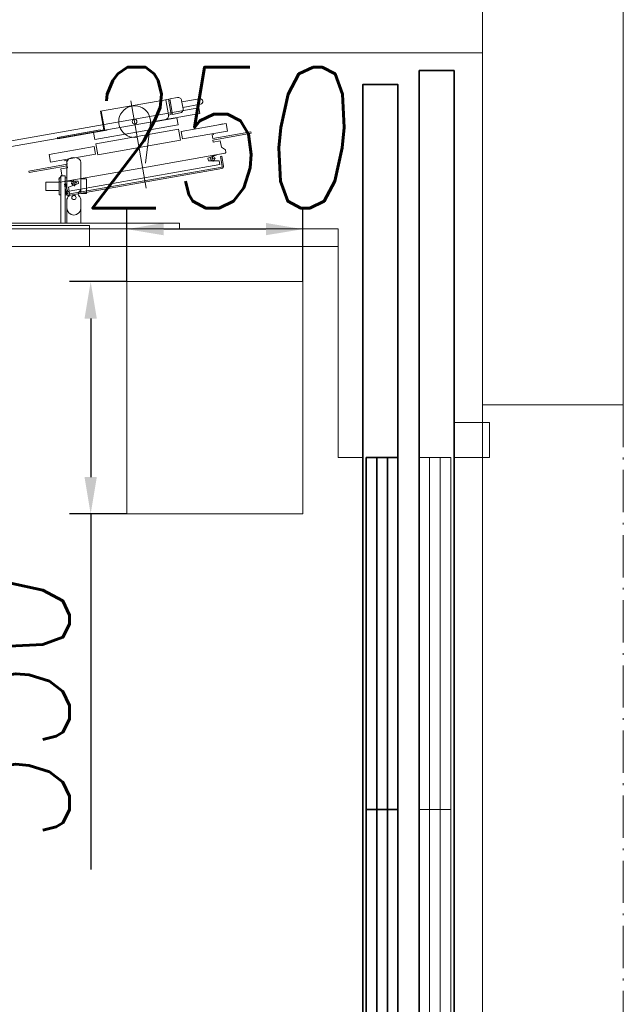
# Model space of a CAD drawing. Header units: millimetres. Extents: x 213386 to 459888, y 74252 to 208052.
# Tile 42 of 256: x 389320 to 390177, y 123558 to 124957. Entities that reach past the tile are written whole.
import ezdxf

# ---------------------------------------------------------------- set-up
doc = ezdxf.new("R2010")
doc.units = ezdxf.units.MM
doc.linetypes.add('ACAD_ISO10W100', pattern=[18.5, 12, -3, 0.5, -3])
doc.layers.get('Defpoints').update_dxf_attribs({"color": 255, "lineweight": 0})
doc.layers.add('DIM_COMP_AUX', color=255, linetype='Continuous', lineweight=0, plot=False)
for name, color, linetype, lineweight in [('NOVÁ TENKÁ', 255, 'Continuous', 0), ('OBRYSY', 255, 'Continuous', 0), ('TENKA', 255, 'Continuous', 0), ('ŽB', 255, 'Continuous', 0)]:
    doc.layers.add(name, color=color, linetype=linetype, lineweight=lineweight)
doc.styles.add('ROMANS', font='romans.shx', dxfattribs={"width": 0.75, "oblique": 5, "height": 200})
doc.dimstyles.new('KONE_mm', dxfattribs={"dimscale": 15, "dimtxt": 3.5, "dimasz": 3.5, "dimexe": 2, "dimexo": 0, "dimgap": 2, "dimtad": 1, "dimdec": 0, "dimrnd": 0.01, "dimzin": 0, "dimdsep": 46, "dimtxsty": 'ROMANS', "dimsah": 1, "dimcen": 0, "dimclrd": 256, "dimclre": 256, "dimclrt": 256, "dimadec": 1, "dimazin": 3, "dimtfac": 1, "dimtdec": 0, "dimtmove": 0, "dimatfit": 3, "dimfxl": 1, "dimtolj": 1, "dimtzin": 0, "dimarcsym": 0})

# ---------------------------------------------------------------- blocks, each defined once
blk = doc.blocks.new('*D979')
at = {"layer": 'Defpoints', "color": 0, "transparency": 16777216}
for p in [(700, 505), (774.6, 505), (700, 255)]:
    blk.add_point(p, dxfattribs=at)
at = {"layer": 'DIM_COMP_AUX', "lineweight": -2, "transparency": 16777216}
for p, q in [((700, 505), (804.6, 505)), ((774.6, 307.5), (774.6, 452.5)), ((700, 255), (804.6, 255))]:
    blk.add_line(p, q, dxfattribs=at)
at = {"layer": 'DIM_COMP_AUX', "transparency": 16777216}
for points in [[(783.4, 452.5), (765.9, 452.5), (774.6, 505)], [(783.4, 307.5), (765.9, 307.5), (774.6, 255)]]:
    blk.add_solid(points, dxfattribs=at)
at = {"layer": 'DIM_COMP_AUX', "transparency": 16777216, "insert": (904.6, 380), "char_height": 200, "attachment_point": 5, "rotation": 270, "style": 'ROMANS'}
blk.add_mtext('\\A1;250', dxfattribs=at)
blk = doc.blocks.new('*D980')
at = {"layer": 'Defpoints', "color": 0, "transparency": 16777216}
for p in [(370, 556.2), (370, 505), (700, 505)]:
    blk.add_point(p, dxfattribs=at)
at = {"layer": 'DIM_COMP_AUX', "lineweight": -2, "transparency": 16777216}
for p, q in [((370, 505), (370, 586.2)), ((700, 505), (700, 586.2)), ((370, 556.2), (-134.9, 556.2)), ((647.5, 556.2), (422.5, 556.2))]:
    blk.add_line(p, q, dxfattribs=at)
at = {"layer": 'DIM_COMP_AUX', "transparency": 16777216}
for points in [[(422.5, 565), (422.5, 547.5), (370, 556.2)], [(647.5, 565), (647.5, 547.5), (700, 556.2)]]:
    blk.add_solid(points, dxfattribs=at)
at = {"layer": 'DIM_COMP_AUX', "transparency": 16777216, "insert": (91.3, 686.2), "char_height": 200, "attachment_point": 5, "style": 'ROMANS'}
blk.add_mtext('\\A1;330', dxfattribs=at)
blk = doc.blocks.new('10020_Elevator_0')
at = {"layer": 'NOVÁ TENKÁ'}
for p, q in [((775, 205), (775, 1880)), ((750, 205), (750, 1855)), ((750, 558), (750, 784)), ((780, 784), (780, 558)), ((783, 430), (783, 762.5)), ((887.3, 694.57), (939.02, 401.29)), ((895.18, 695.96), (946.89, 402.68)), ((829.5, 620), (841.5, 620)), ((829.5, 601), (829.5, 620)), ((841.5, 601), (841.5, 620)), ((783, 598.5), (850.5, 598.5)), ((783, 592.5), (850.5, 592.5)), ((783, 590), (815.56, 590)), ((823.5, 601), (847.5, 601)), ((823.5, 598.5), (823.5, 601)), ((823.5, 592.5), (823.5, 590)), ((833.44, 590), (823.5, 590)), ((829.5, 588.96), (829.5, 590)), ((844.5, 590), (833.44, 590)), ((847.5, 590), (844.5, 590)), ((847.5, 598.5), (847.5, 601)), ((847.5, 592.5), (847.5, 590)), ((869.25, 590), (847.5, 590)), ((850.5, 598.5), (850.5, 592.5)), ((815.56, 570), (783, 570)), ((832.97, 570), (824.99, 570)), ((824.99, 570), (824.99, 562)), ((846.01, 562), (824.99, 562)), ((829.5, 570), (829.5, 571.04)), ((844.5, 570), (833.44, 570)), ((846.01, 570), (844.5, 570)), ((869.25, 570), (846.01, 570)), ((846.01, 570), (846.01, 562)), ((780, 558), (750, 558)), ((775, 430), (783, 430)), ((946.89, 402.68), (939.02, 401.29)), ((450, 40), (500, 40)), ((450, -10), (450, 40)), ((500, 40), (500, -10)), ((-550, 0), (450, 0)), ((500, -10), (450, -10))]:
    blk.add_line(p, q, dxfattribs=at)
at = {"layer": 'NOVÁ TENKÁ', "ltscale": 0.25}
for p, q in [((855.19, 643.6), (857.16, 643.95)), ((855.19, 643.6), (864.74, 589.44)), ((857.16, 643.95), (866.71, 589.78)), ((869.69, 613.16), (880.53, 615.07)), ((880.98, 549.14), (869.69, 613.16)), ((891.81, 551.05), (880.53, 615.07)), ((904.97, 603.13), (903, 602.78)), ((913.68, 542.22), (903, 602.78)), ((915.65, 542.56), (904.97, 603.13)), ((822.42, 587.56), (860.8, 369.92)), ((860.8, 369.92), (822.42, 587.56)), ((824.78, 585.69), (824.39, 587.91)), ((824.39, 587.91), (824.78, 585.69)), ((838.64, 593.46), (824.85, 591.03)), ((824.85, 591.03), (838.64, 593.46)), ((838.99, 591.5), (825.2, 589.06)), ((838.99, 591.5), (825.2, 589.06)), ((828.68, 586.63), (834.09, 587.59)), ((834.09, 587.59), (839.3, 573.27)), ((838.99, 591.5), (838.64, 593.46)), ((838.64, 593.46), (838.99, 591.5)), ((841.13, 599.49), (841.94, 600.65)), ((841.13, 599.49), (861.8, 482.3)), ((841.94, 600.65), (845.39, 601.26)), ((842.96, 589.15), (842.96, 573.92)), ((845.39, 601.26), (851.18, 597.2)), ((851.18, 597.2), (860.05, 598.76)), ((860.05, 598.76), (861.78, 588.91)), ((861.78, 588.91), (864.74, 589.44)), ((866.71, 589.78), (872.12, 590.74)), ((871.78, 592.71), (873.25, 592.97)), ((872.12, 590.74), (871.78, 592.71)), ((824.78, 585.69), (862.38, 372.48)), ((824.78, 585.69), (862.38, 372.48)), ((828.68, 586.63), (847.52, 479.78)), ((844.14, 580.73), (835.86, 579.27)), ((840.73, 575.86), (839.27, 584.14)), ((839.3, 573.27), (842.96, 573.92)), ((880.22, 545.96), (895.98, 548.74)), ((900.89, 428.77), (880.22, 545.96)), ((880.98, 549.14), (891.81, 551.05)), ((895.98, 548.74), (916.64, 431.55)), ((902.1, 550.33), (911.94, 552.06)), ((902.1, 550.33), (922.93, 432.15)), ((911.94, 552.06), (915.33, 532.86)), ((913.68, 542.22), (915.65, 542.56)), ((915.53, 537.47), (914.67, 542.39)), ((942.3, 541.17), (914.72, 536.31)), ((915.53, 537.47), (942.12, 542.16)), ((942.12, 542.16), (958.45, 449.58)), ((956.74, 499.04), (832.89, 477.2)), ((866.36, 372.93), (847.52, 479.78)), ((882.46, 365.1), (861.8, 482.3)), ((868.08, 478.33), (922.05, 471.96)), ((926.17, 471.37), (932.78, 433.89)), ((936.78, 445.76), (958.45, 449.58)), ((959.29, 445.67), (958.59, 449.61)), ((922.93, 432.15), (932.78, 433.89)), ((937.33, 441.8), (936.63, 445.74)), ((959.29, 445.67), (937.33, 441.8)), ((959.64, 443.7), (937.67, 439.83)), ((939.58, 428.99), (937.67, 439.83)), ((939.69, 440.18), (939.35, 442.15)), ((957.62, 443.34), (957.27, 445.31)), ((961.55, 432.87), (959.64, 443.7)), ((916.64, 431.55), (900.89, 428.77)), ((902.69, 426.04), (913.52, 427.95)), ((913.97, 362.03), (902.69, 426.04)), ((924.81, 363.94), (913.52, 427.95)), ((945.38, 424.94), (957.49, 427.07)), ((947.49, 425.31), (951.9, 400.3)), ((955.37, 426.7), (959.78, 401.69)), ((878.87, 383.76), (870.59, 382.3)), ((871.77, 389.11), (875.43, 389.76)), ((871.77, 373.88), (871.77, 389.11)), ((875.46, 378.89), (874, 387.17)), ((880.64, 375.45), (875.43, 389.76)), ((898.25, 382.1), (901.2, 382.63)), ((899.99, 372.26), (898.25, 382.1)), ((901.2, 382.63), (910.75, 328.46)), ((903.17, 382.97), (908.59, 383.93)), ((903.17, 382.97), (912.72, 328.81)), ((908.94, 381.96), (908.59, 383.93)), ((908.94, 381.96), (910.41, 382.22)), ((862.38, 372.48), (862.77, 370.26)), ((862.38, 372.48), (862.77, 370.26)), ((877.71, 371.88), (863.92, 369.45)), ((863.92, 369.45), (877.71, 371.88)), ((878.06, 369.91), (864.27, 367.48)), ((878.06, 369.91), (864.27, 367.48)), ((866.36, 372.93), (871.77, 373.88)), ((877.71, 371.88), (878.06, 369.91)), ((877.71, 371.88), (878.06, 369.91)), ((882.46, 365.1), (883.62, 364.29)), ((883.62, 364.29), (887.07, 364.9)), ((887.07, 364.9), (891.12, 370.69)), ((891.12, 370.69), (899.99, 372.26)), ((913.97, 362.03), (924.81, 363.94)), ((924.03, 368.37), (922.46, 377.24)), ((910.75, 328.46), (912.72, 328.81))]:
    blk.add_line(p, q, dxfattribs=at)
at = {"layer": 'NOVÁ TENKÁ', "lineweight": 35}
for p, q in [((-1100, 90), (1000, 90)), ((1000, 90), (1000, 40)), ((1000, 40), (-1100, 40))]:
    blk.add_line(p, q, dxfattribs=at)
at = {"layer": 'NOVÁ TENKÁ', "ltscale": 0.25}
for points in [[(903, 602.78), (904.97, 603.13), (914.78, 547.49), (912.81, 547.14), (911.94, 552.06)], [(915.65, 542.56), (913.68, 542.22), (912.81, 547.14), (914.78, 547.49)]]:
    blk.add_lwpolyline(points, close=True, dxfattribs=at)
at = {"layer": 'NOVÁ TENKÁ', "linetype": 'Continuous'}
blk.add_lwpolyline([(700, 255), (370, 255), (370, 505), (700, 505)], close=True, dxfattribs=at)
at = {"layer": 'NOVÁ TENKÁ'}
for points in [[(775, 205), (450, 205), (450, 170)], [(-550, 75), (-50, 75)], [(-50, 75), (450, 75)], [(-550, 60), (-50, 60)], [(-50, 60), (450, 60)]]:
    blk.add_lwpolyline(points, dxfattribs=at)
at = {"layer": 'NOVÁ TENKÁ', "lineweight": 35}
for points in [[(-1080, 170), (980, 170), (980, 120), (-1080, 120)], [(-50, 120), (-50, 165), (-550, 165), (-550, 120)], [(450, 120), (450, 165), (-50, 165), (-50, 120)]]:
    blk.add_lwpolyline(points, close=True, dxfattribs=at)
for points in [[(-550, 150), (-50, 150)], [(-50, 150), (450, 150)], [(-550, 135), (-50, 135)], [(-50, 135), (450, 135)]]:
    blk.add_lwpolyline(points, dxfattribs=at)
at = {"layer": 'NOVÁ TENKÁ'}
for points in [[(-50, 45), (-50, 90), (-550, 90), (-550, 45)], [(450, 45), (450, 90), (-50, 90), (-50, 45)]]:
    blk.add_lwpolyline(points, close=True, dxfattribs=at)
blk.add_circle((819.49, 580), 3, dxfattribs=at)
at = {"layer": 'NOVÁ TENKÁ', "ltscale": 0.25}
for centre, radius in [((840, 580), 3), ((927.29, 493.84), 3.4), ((874.73, 383.03), 3)]:
    blk.add_circle(centre, radius, dxfattribs=at)
at = {"layer": 'NOVÁ TENKÁ'}
for centre, radius, start, end in [((815.56, 582), 8, 41.81031, 90), ((833.44, 582), 8, 90, 138.18969), ((824.5, 590), 4, 221.81031, 318.18969), ((824.5, 570), 4, 41.81031, 138.18969), ((815.56, 578), 8, 270, 318.18969), ((833.44, 578), 8, 221.81031, 270)]:
    blk.add_arc(centre, radius, start, end, dxfattribs=at)
at = {"layer": 'NOVÁ TENKÁ', "ltscale": 0.25}
for centre, radius, start, end in [((825.37, 588.08), 3, 100, 190), ((825.37, 588.08), 3, 100, 190), ((825.37, 588.08), 1, 100, 190), ((825.37, 588.08), 1, 100, 190), ((927.29, 493.84), 22.5, 256.54231, 190), ((935.74, 451.67), 6, 190, 280), ((944.51, 429.86), 5, 190, 280), ((956.62, 432), 5, 280, 10), ((955.84, 401), 4, 190, 10), ((863.75, 370.44), 3, 190, 280), ((863.75, 370.44), 3, 190, 280), ((863.75, 370.44), 1, 190, 280), ((863.75, 370.44), 1, 190, 280)]:
    blk.add_arc(centre, radius, start, end, dxfattribs=at)
at = {"layer": 'NOVÁ TENKÁ'}
for centre, major_axis, ratio, start_param, end_param in [((804.87, 580), (-10.37, 0), 0.9642054, 4.712389, 7.8539816), ((869.25, 580), (0, 10), 0.7254197, 3.1415927, 6.2831853)]:
    blk.add_ellipse(centre, major_axis=major_axis, ratio=ratio, start_param=start_param, end_param=end_param, dxfattribs=at)
at = {"layer": 'DIM_COMP_AUX'}
dim = blk.add_linear_dim(base=(370, 556.23), p1=(700, 505), p2=(370, 505), angle=180, dimstyle='KONE_mm', override={"dimdec": 0}, dxfattribs=at)
dim.commit()
dim.dimension.update_dxf_attribs({"geometry": '*D980', "text_midpoint": (91.31, 686.23)})
dim = blk.add_linear_dim(base=(774.64, 505), p1=(700, 255), p2=(700, 505), angle=90, dimstyle='KONE_mm', override={"dimdec": 0}, dxfattribs=at)
dim.commit()
dim.dimension.update_dxf_attribs({"geometry": '*D979', "text_midpoint": (774.64, 380), "dimtype": 128})

msp = doc.modelspace()

# ---------------------------------------------------------------- linework, layer by layer
at = {"layer": 'OBRYSY'}
msp.add_line((389976.638, 124909.654), (387876.638, 124909.654), dxfattribs=at)
at = {"layer": 'TENKA', "ltscale": 5}
msp.add_line((389976.638, 124409.654), (389976.638, 123259.654), dxfattribs=at)
at = {"layer": 'TENKA', "linetype": 'ACAD_ISO10W100', "ltscale": 5}
msp.add_line((390176.638, 124409.654), (390176.638, 123259.654), dxfattribs=at)
at = {"layer": 'ŽB'}
for p, q in [((389976.638, 125599.654), (389976.638, 124409.654)), ((390176.638, 125599.654), (390176.638, 124409.654)), ((389976.638, 124409.654), (390176.638, 124409.654)), ((389976.638, 124409.654), (390176.638, 124409.654)), ((389976.638, 124409.654), (390176.638, 124409.654))]:
    msp.add_line(p, q, dxfattribs=at)

# ---------------------------------------------------------------- block references
at = {"rotation": 90}
msp.add_blockref('10020_Elevator_0', (389976.638, 123884.654), dxfattribs=at)

doc.saveas('drawing.dxf')
